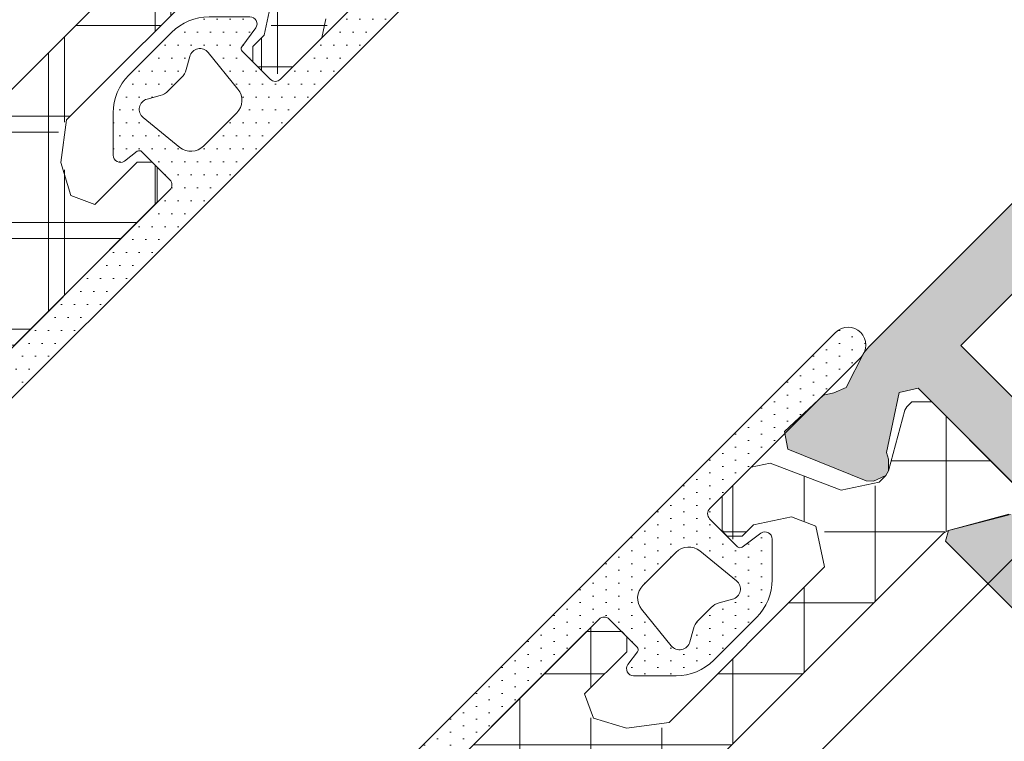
# Model space of a CAD drawing. Header units: metres. Extents: x -115250 to 1551995, y -140807 to 374743.
# Tile 109 of 205: x 114502 to 114530, y 78845 to 78866. Entities that reach past the tile are written whole.
import ezdxf

# ---------------------------------------------------------------- set-up
doc = ezdxf.new("R2010")
doc.units = ezdxf.units.M
doc.header["$LTSCALE"] = 100
doc.linetypes.add('0103aDVOJČERCHOVANÁ', pattern=[6.199999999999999, 3, -1, 0.1, -1, 0.1, -1])
doc.linetypes.add('{ Wide Dash }', pattern=[12, 4, -2, 4, -2])
for name, color, linetype, lineweight in [('010-pomocna', 30, 'Continuous', 15), ('910-tenka', 4, 'Continuous', 15), ('MB-kreskowanie', 251, 'Continuous', 9), ('MB-profile', 7, 'Continuous', 9), ('MB-uszczelki_tworzywa', 251, 'Continuous', 9)]:
    doc.layers.add(name, color=color, linetype=linetype, lineweight=lineweight)

# ---------------------------------------------------------------- blocks, each defined once
blk = doc.blocks.new('K518730X')
at = {"layer": 'MB-kreskowanie'}
h = blk.add_hatch(dxfattribs=at)
h.set_pattern_fill('_U', color=256, scale=3, angle=314.9999999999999, style=0, double=1, pattern_type=0)
h.set_pattern_definition([(314.9999999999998, (-165.7994101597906, -281.3625498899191), (2.121320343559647, 2.121320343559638), []), (44.99999999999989, (-165.7994101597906, -281.3625498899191), (-2.121320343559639, 2.121320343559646), [])])
edge = h.paths.add_edge_path()
edge.add_arc((-48.5000000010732, 22.51713855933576), 0.9999999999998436, -1.3017142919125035e-11, 74.59590631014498, ccw=False)
edge.add_line((-47.50000000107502, 22.51713855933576), (-47.50000000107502, 16.32592252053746))
edge.add_arc((-48.20000000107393, 16.32592252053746), 0.6999999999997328, -114.00000000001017, -1.1596057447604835e-11, ccw=False)
edge.add_line((-48.48471565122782, 15.68644070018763), (-49.15673664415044, 15.98564372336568))
edge.add_arc((-48.7500000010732, 16.89918918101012), 1.000000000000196, -179.99999999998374, -113.99999999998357, ccw=False)
edge.add_line((-49.75000000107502, 16.89918918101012), (-49.75000000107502, 17.35218312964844))
edge.add_arc((-50.0500000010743, 17.35218312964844), 0.2999999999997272, -8.685458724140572e-11, 89.99999999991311)
edge.add_line((-50.0500000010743, 17.65218312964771), (-50.25000000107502, 17.65218312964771))
edge.add_arc((-50.2500000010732, 16.9521831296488), 0.7000000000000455, 90.00000000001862, 180.0000000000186)
edge.add_line((-50.95000000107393, 16.9521831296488), (-50.95000000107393, 15.79519627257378))
edge.add_arc((-50.45000000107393, 15.79519627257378), 0.5000000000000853, -179.9999999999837, -113.9999999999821)
edge.add_line((-50.65336832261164, 15.33842354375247), (-48.69326335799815, 14.46572858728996))
edge.add_arc((-49.10000000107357, 13.55218312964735), 1.000000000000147, 1.4722445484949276e-11, 66.0000000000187, ccw=False)
edge.add_line((-48.10000000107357, 13.55218312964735), (-48.10000000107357, 13.36319783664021))
edge.add_line((-48.10000000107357, 13.36319783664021), (-48.00951881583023, 13.18563508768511))
edge.add_arc((-48.18771669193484, 13.0948302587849), 0.200000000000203, -92.99786447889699, 27.002163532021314, ccw=False)
edge.add_line((-48.19817643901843, 12.89510396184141), (-48.27443124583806, 12.89909745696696))
edge.add_line((-48.27443124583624, 12.89909745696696), (-49.02320508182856, 11.60218312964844))
edge.add_arc((-48.85000000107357, 11.50218312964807), 0.2000000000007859, 150.0000000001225, 179.9999999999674)
edge.add_line((-49.0500000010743, 11.50218312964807), (-49.0500000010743, 11.30218312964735))
edge.add_arc((-48.65000000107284, 11.30218312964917), 0.4000000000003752, -179.9999999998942, -89.99999999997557)
edge.add_line((-48.65000000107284, 10.90218312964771), (-45.2500000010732, 10.90218312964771))
edge.add_arc((-45.2500000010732, 11.30218312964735), 0.3999999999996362, -90.00000000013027, -1.272221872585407e-14)
edge.add_line((-44.85000000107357, 11.30218312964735), (-44.85000000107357, 11.50218312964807))
edge.add_arc((-45.0500000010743, 11.50218312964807), 0.1999999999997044, 8.140947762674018e-11, 29.99999999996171)
edge.add_line((-44.87679492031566, 11.60218312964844), (-45.09675390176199, 11.98316326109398))
edge.add_line((-45.09675390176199, 11.98316326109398), (-45.77712995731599, 13.09799457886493))
edge.add_arc((-45.60641163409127, 13.2021831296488), 0.1999999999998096, -195.71540673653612, -148.60448916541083, ccw=False)
edge.add_arc((-45.5000000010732, 13.28160599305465), 0.3000000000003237, -179.99999999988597, -175.17170110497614, ccw=False)
edge.add_line((-45.8000000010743, 13.28160599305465), (-45.8000000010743, 25.15218312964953))
edge.add_arc((-46.20000000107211, 25.15218312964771), 0.4000000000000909, 3.255615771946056e-11, 104.5569322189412)
edge.add_line((-46.30053675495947, 25.5393424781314), (-47.54946324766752, 25.21502378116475))
edge.add_arc((-47.65000000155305, 25.60218312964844), 0.3999999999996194, -180.00000000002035, -75.44306778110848, ccw=False)
edge.add_line((-48.05000000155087, 25.60218312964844), (-48.05000000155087, 26.7021831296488))
edge.add_arc((-47.65000000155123, 26.7021831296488), 0.3999999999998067, -284.55693221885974, -179.99999999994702, ccw=False)
edge.add_line((-47.54946324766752, 27.08934247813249), (-46.30053675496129, 26.76502378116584))
edge.add_arc((-46.20000000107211, 27.15218312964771), 0.4000000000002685, -104.5569322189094, -1.272221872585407e-14)
edge.add_line((-45.8000000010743, 27.15218312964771), (-45.8000000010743, 39.02276026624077))
edge.add_arc((-45.5000000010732, 39.02276026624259), 0.300000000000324, 171.8469353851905, 179.9999999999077, ccw=False)
edge.add_arc((-45.60000004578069, 39.09999999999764), 0.1999999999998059, -211.3955108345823, -170.01027639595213, ccw=False)
edge.add_line((-45.77071836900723, 39.20418855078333), (-45.23246475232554, 40.08614490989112))
edge.add_line((-45.23246475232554, 40.0861449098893), (-44.87679492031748, 40.70218312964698))
edge.add_arc((-45.0500000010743, 40.80218312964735), 0.1999999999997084, -29.99999999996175, -8.143492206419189e-11)
edge.add_line((-44.85000000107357, 40.80218312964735), (-44.85000000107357, 41.00218312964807))
edge.add_arc((-45.2500000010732, 41.00218312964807), 0.3999999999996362, -1.272221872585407e-14, 84.0111267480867)
edge.add_line((-45.20826587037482, 41.39999999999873), (-48.69173413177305, 41.39999999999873))
edge.add_arc((-48.65000000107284, 41.00218312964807), 0.4000000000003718, 95.98887325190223, 179.9999999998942)
edge.add_line((-49.0500000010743, 41.00218312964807), (-49.0500000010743, 40.80218312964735))
edge.add_arc((-48.85000000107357, 40.80218312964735), 0.2000000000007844, -179.9999999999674, -150.0000000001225)
edge.add_line((-49.02320508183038, 40.7021831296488), (-48.2730196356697, 39.40282382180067))
edge.add_line((-48.2730196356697, 39.40282382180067), (-48.19176485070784, 39.40707916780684))
edge.add_arc((-48.18130510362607, 39.20735287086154), 0.2000000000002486, -27.002163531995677, 92.99786447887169, ccw=False)
edge.add_line((-48.00310722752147, 39.11654804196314), (-48.10000000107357, 38.92640301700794))
edge.add_line((-48.10000000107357, 38.92640301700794), (-48.10000000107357, 38.75218312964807))
edge.add_arc((-49.10000000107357, 38.75218312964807), 1.000000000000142, -66.00000000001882, -1.460875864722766e-11, ccw=False)
edge.add_line((-48.69326335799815, 37.83863767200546), (-50.65336832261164, 36.96594271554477))
edge.add_arc((-50.45000000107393, 36.50916998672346), 0.5000000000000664, 113.9999999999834, 180.0000000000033)
edge.add_line((-50.95000000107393, 36.50916998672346), (-50.95000000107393, 35.35218312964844))
edge.add_arc((-50.25000000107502, 35.35218312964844), 0.6999999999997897, 179.9999999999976, 270.0000000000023)
edge.add_line((-50.25000000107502, 34.65218312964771), (-50.0500000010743, 34.65218312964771))
edge.add_arc((-50.0500000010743, 34.95218312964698), 0.2999999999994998, -89.9999999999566, 4.342093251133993e-11)
edge.add_line((-49.75000000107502, 34.9521831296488), (-49.75000000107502, 35.40517707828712))
edge.add_arc((-48.7500000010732, 35.40517707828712), 1.000000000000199, 113.99999999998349, 179.9999999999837, ccw=False)
edge.add_line((-49.15673664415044, 36.31872253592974), (-48.48471565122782, 36.61792555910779))
edge.add_arc((-48.20000000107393, 35.97844373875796), 0.6999999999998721, -6.87805368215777e-12, 113.99999999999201, ccw=False)
edge.add_line((-47.50000000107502, 35.97844373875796), (-47.50000000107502, 29.78722769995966))
edge.add_arc((-48.5000000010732, 29.78722769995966), 0.9999999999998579, -74.59590631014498, 1.3017142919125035e-11, ccw=False)
edge.add_arc((-47.65000000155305, 26.7021831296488), 2.19999999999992, 105.4040936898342, 130.8322170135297)
edge.add_arc((-49.35000000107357, 28.66941468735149), 0.4000000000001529, -179.99999999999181, -49.16778298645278, ccw=False)
edge.add_line((-49.75000000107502, 28.66941468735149), (-49.75000000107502, 30.35218312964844))
edge.add_arc((-50.0500000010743, 30.35218312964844), 0.2999999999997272, -8.685458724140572e-11, 89.99999999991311)
edge.add_line((-50.0500000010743, 30.65218312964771), (-50.25000000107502, 30.65218312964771))
edge.add_arc((-50.2500000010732, 29.9521831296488), 0.7000000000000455, 90.00000000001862, 180)
edge.add_line((-50.95000000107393, 29.9521831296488), (-50.95000000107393, 22.35218312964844))
edge.add_arc((-50.25000000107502, 22.35218312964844), 0.6999999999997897, 179.9999999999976, 270.0000000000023)
edge.add_line((-50.25000000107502, 21.65218312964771), (-50.0500000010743, 21.65218312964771))
edge.add_arc((-50.0500000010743, 21.95218312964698), 0.2999999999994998, -89.9999999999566, 4.342093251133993e-11)
edge.add_line((-49.75000000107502, 21.9521831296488), (-49.75000000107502, 23.63495157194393))
edge.add_arc((-49.35000000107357, 23.63495157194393), 0.4000000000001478, 49.16778298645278, 179.9999999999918, ccw=False)
edge.add_arc((-47.65000000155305, 25.60218312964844), 2.199999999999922, -130.8322170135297, -105.4040936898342)
at = {"layer": 'MB-uszczelki_tworzywa'}
for points in [[(-45.80000000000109, 27.14999999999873), (-45.80000000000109, 39.02057713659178)], [(-50.65336832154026, 36.96375958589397), (-50.95000000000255, 36.50698685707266), (-50.95000000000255, 35.34999999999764), (-50.25000000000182, 34.64999999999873), (-50.05000000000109, 34.64999999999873), (-49.75000000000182, 34.949999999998), (-49.75000000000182, 35.40299394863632), (-49.15673664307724, 36.31653940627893)], [(-47.50000000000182, 35.97626060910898), (-47.50000000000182, 29.78504457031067), (-48.23437500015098, 28.82096814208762), (-49.08846153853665, 28.36458054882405), (-49.75000000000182, 28.66723155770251), (-49.75000000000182, 30.34999999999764), (-50.05000000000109, 30.64999999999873), (-50.25000000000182, 30.64999999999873), (-50.95000000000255, 29.949999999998), (-50.95000000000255, 22.34999999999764)]]:
    blk.add_lwpolyline(points, dxfattribs=at)
blk = doc.blocks.new('120883')
at = {"layer": 'MB-kreskowanie'}
h = blk.add_hatch(dxfattribs=at)
h.set_pattern_fill('DOTS', color=256, scale=0.23, angle=-584.9999999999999, style=0)
h.set_pattern_definition([(225, (-1.818989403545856e-12, 1.2732925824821e-11), (-0.387273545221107, 0.1290911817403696), [0, -0.365125])])
edge = h.paths.add_edge_path()
edge.add_line((-0.000806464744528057, -14.71664100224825), (-0.000806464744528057, -8.798993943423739))
edge.add_arc((-0.2008064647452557, -8.798993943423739), 0.2000000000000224, 6.60853702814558e-12, 90.00000000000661)
edge.add_line((-0.2008064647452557, -8.59899394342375), (-1.316082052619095, -8.59899394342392))
edge.add_arc((-1.316082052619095, -8.698993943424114), 0.1000000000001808, 90.00000000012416, 170.000000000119)
edge.add_line((-1.414562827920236, -8.681629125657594), (-1.511911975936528, -9.233723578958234))
edge.add_arc((-1.70887352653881, -9.19899394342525), 0.1999999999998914, 225.0000000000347, 350.000000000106, ccw=False)
edge.add_line((-1.850294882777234, -9.340415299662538), (-2.6606596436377, -8.530050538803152))
edge.add_arc((-1.59999947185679, -7.469390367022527), 1.500000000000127, 179.9999999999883, 225.0000000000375, ccw=False)
edge.add_line((-3.09999947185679, -7.469390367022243), (-3.09999947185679, -5.763863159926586))
edge.add_arc((-1.59999947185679, -5.763863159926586), 1.5, 134.9999999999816, 180, ccw=False)
edge.add_line((-2.660659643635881, -4.703202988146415), (-1.815029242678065, -3.85757258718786))
edge.add_arc((-1.673607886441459, -3.998993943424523), 0.1999999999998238, 9.999999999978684, 135.0000000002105, ccw=False)
edge.add_line((-1.476646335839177, -3.964264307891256), (-1.414562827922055, -4.316357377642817))
edge.add_arc((-1.316082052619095, -4.298992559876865), 0.09999999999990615, 189.99999999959, 269.999999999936)
edge.add_line((-1.316082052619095, -4.398992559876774), (-0.2000000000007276, -4.398993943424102))
edge.add_arc((-0.2000000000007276, -4.198993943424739), 0.1999999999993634, 269.9999999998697, 359.9999999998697)
edge.add_line((-1.818989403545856e-12, -4.198993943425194), (-1.818989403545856e-12, 4.19899394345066))
edge.add_arc((-0.2000000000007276, 4.19899394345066), 0.1999999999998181, 360, 450)
edge.add_line((-0.2000000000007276, 4.398993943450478), (-1.316082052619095, 4.398992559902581))
edge.add_arc((-1.316082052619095, 4.298992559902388), 0.1000000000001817, 90.00000000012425, 170.0000000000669)
edge.add_line((-1.414562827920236, 4.316357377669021), (-1.476646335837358, 3.964264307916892))
edge.add_arc((-1.673607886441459, 3.998993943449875), 0.1999999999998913, 225.0000000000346, 350.0000000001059, ccw=False)
edge.add_line((-1.815029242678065, 3.857572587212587), (-2.660659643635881, 4.703202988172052))
edge.add_arc((-1.59999947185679, 5.763863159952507), 1.499999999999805, 180.000000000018, 225.0000000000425, ccw=False)
edge.add_line((-3.09999947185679, 5.763863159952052), (-3.09999947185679, 7.469390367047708))
edge.add_arc((-1.59999947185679, 7.469390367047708), 1.5, 134.9999999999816, 180, ccw=False)
edge.add_line((-2.660659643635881, 8.53005053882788), (-1.850294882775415, 9.340415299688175))
edge.add_arc((-1.70887352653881, 9.198993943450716), 0.2000000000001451, 10.000000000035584, 134.9999999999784, ccw=False)
edge.add_line((-1.511911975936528, 9.233723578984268), (-1.414562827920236, 8.681629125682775))
edge.add_arc((-1.316082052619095, 8.69899394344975), 0.09999999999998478, 190.0000000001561, 269.9999999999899)
edge.add_line((-1.316082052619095, 8.598993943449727), (-0.2008064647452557, 8.598993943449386))
edge.add_arc((-0.2008064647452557, 8.798993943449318), 0.1999999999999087, 269.9999999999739, 359.999999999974)
edge.add_line((-0.000806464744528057, 8.798993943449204), (-0.000806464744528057, 14.71664100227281))
edge.add_arc((0.499596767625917, 14.71664100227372), 0.5004032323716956, 0, 180.0000000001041, ccw=False)
edge.add_line((0.999999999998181, 14.71664100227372), (0.999999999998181, -14.71664100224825))
edge.add_arc((0.499596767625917, -14.71664100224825), 0.5004032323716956, 180, 360, ccw=False)
edge = h.paths.add_edge_path(flags=16)
edge.add_arc((-1.999999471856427, -5.498993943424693), 0.2999999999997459, 83.99999999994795, 209.9999999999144)
edge.add_line((-2.25980709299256, -5.648993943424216), (-2.066986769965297, -5.982968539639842))
edge.add_arc((-2.499999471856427, -6.232968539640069), 0.4999999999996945, 1.3062617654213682e-10, 30.00000000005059, ccw=False)
edge.add_line((-1.999999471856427, -6.232968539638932), (-1.999999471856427, -6.764279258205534))
edge.add_arc((-2.499999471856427, -6.764279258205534), 0.5, 330.00000000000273, 360, ccw=False)
edge.add_line((-2.066986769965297, -7.014279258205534), (-2.25980709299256, -7.348253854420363))
edge.add_arc((-1.999999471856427, -7.498253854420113), 0.2999999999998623, 150.0000000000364, 276.0000000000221)
edge.add_line((-1.968640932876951, -7.796610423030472), (-0.647730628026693, -7.657777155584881))
edge.add_arc((-0.6999948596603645, -7.160516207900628), 0.5000000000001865, 276.0000000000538, 360.0000994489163)
edge.add_line((-0.1999948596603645, -7.160515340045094), (-0.1999971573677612, -5.836730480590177))
edge.add_arc((-0.6999971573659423, -5.836731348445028), 0.5000000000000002, 9.944884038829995e-05, 84.00000000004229)
edge.add_line((-0.6477329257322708, -5.339470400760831), (-1.968640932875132, -5.200637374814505))
edge = h.paths.add_edge_path(flags=16)
edge.add_arc((-0.6999948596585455, 7.160516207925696), 0.5000000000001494, 359.9999005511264, 444.0000000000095)
edge.add_line((-0.647730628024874, 7.657777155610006), (-1.968640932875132, 7.796610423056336))
edge.add_arc((-1.999999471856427, 7.498253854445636), 0.3000000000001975, 84.00000000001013, 210.0000000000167)
edge.add_line((-2.25980709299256, 7.348253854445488), (-2.066986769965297, 7.014279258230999))
edge.add_arc((-2.499999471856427, 6.764279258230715), 0.4999999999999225, 3.342393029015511e-11, 30.000000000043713, ccw=False)
edge.add_line((-1.999999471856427, 6.764279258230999), (-1.999999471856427, 6.232968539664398))
edge.add_arc((-2.499999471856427, 6.232968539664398), 0.5, 330.00000000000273, 360, ccw=False)
edge.add_line((-2.066986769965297, 5.982968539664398), (-2.25980709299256, 5.648993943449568))
edge.add_arc((-1.999999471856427, 5.498993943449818), 0.2999999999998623, 150.0000000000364, 276.0000000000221)
edge.add_line((-1.968640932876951, 5.200637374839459), (-0.6477329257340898, 5.339470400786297))
edge.add_arc((-0.6999971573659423, 5.836731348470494), 0.5000000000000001, 275.9999999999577, 359.9999005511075)
edge.add_line((-0.1999971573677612, 5.836730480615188), (-0.1999948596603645, 7.16051534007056))
at = {"layer": 'MB-uszczelki_tworzywa'}
for points in [[(-0.2000000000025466, -4.500000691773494), (-1.316082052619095, -4.499999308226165, -0.3639702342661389), (-1.414562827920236, -4.417364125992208), (-1.476646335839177, -3.964264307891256, 0.6068148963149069), (-1.815029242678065, -3.85757258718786), (-2.660659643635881, -4.7032029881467, 0.1989123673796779), (-3.09999947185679, -5.763863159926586), (-3.09999947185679, -7.469390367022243, 0.1989123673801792), (-2.660659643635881, -8.530050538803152), (-1.850294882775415, -9.340415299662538, 0.606814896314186), (-1.511911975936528, -9.233723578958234), (-1.414562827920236, -8.582635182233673, -0.3639702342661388), (-1.316082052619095, -8.5), (-0.2008064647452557, -8.49999999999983, -0.4165776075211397), (-0.0008129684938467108, -8.701612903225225), (-0.0008064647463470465, -14.71664100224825, 0.9999999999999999), (0.999999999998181, -14.71664100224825), (0.999999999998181, 14.71664100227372, 0.9999999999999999), (-0.0008064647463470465, 14.71664100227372), (-0.0008129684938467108, 8.701612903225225, -0.4165776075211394), (-0.2008064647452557, 8.49999999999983), (-1.316082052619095, 8.5, -0.3639702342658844), (-1.414562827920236, 8.58263518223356), (-1.511911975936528, 9.2337235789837, 0.6068148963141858), (-1.850294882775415, 9.340415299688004), (-2.660659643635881, 8.530050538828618, 0.1989123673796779), (-3.09999947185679, 7.469390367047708), (-3.09999947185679, 5.763863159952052, 0.1989123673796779), (-2.660659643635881, 4.703202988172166), (-1.815029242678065, 3.857572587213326, 0.6068148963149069), (-1.476646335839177, 3.964264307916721), (-1.414562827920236, 4.417364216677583, -0.3639702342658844), (-1.316082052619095, 4.499999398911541), (-0.2000000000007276, 4.500000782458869, -0.4142135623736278), (0, 4.30000078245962), (-1.818989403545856e-12, -4.198993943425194, -0.3241823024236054)], [(-1.999999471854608, 6.767031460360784, 0.1316524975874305), (-2.066986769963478, 7.017031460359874), (-2.259807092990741, 7.351006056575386, -0.6128007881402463), (-1.968640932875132, 7.799362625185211), (-0.6477329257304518, 7.660529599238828, -0.3838635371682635), (-0.1999971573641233, 7.163269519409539), (-0.1999948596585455, 5.839484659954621, -0.383864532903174), (-0.647730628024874, 5.342222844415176), (-1.968640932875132, 5.203389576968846, -0.6128007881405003), (-2.259807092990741, 5.65174614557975), (-2.066986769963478, 5.985720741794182, 0.1316524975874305), (-1.999999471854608, 6.235720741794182)], [(-1.999999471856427, -6.232968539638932, 0.1316524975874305), (-2.066986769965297, -5.982968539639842), (-2.25980709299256, -5.64899394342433, -0.6128007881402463), (-1.968640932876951, -5.200637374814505), (-0.6477329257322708, -5.339470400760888, -0.3838635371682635), (-0.1999971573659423, -5.836730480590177), (-0.1999948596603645, -7.160515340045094, -0.383864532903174), (-0.647730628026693, -7.65777715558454), (-1.968640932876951, -7.79661042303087, -0.6128007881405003), (-2.25980709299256, -7.348253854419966), (-2.066986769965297, -7.014279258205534, 0.1316524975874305), (-1.999999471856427, -6.764279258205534)]]:
    blk.add_lwpolyline(points, format="xyb", close=True, dxfattribs=at)
blk = doc.blocks.new('K718730X')
at = {"layer": 'MB-kreskowanie'}
h = blk.add_hatch(dxfattribs=at)
h.set_pattern_fill('_U', color=256, scale=3, angle=494.9999999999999, style=0, double=1, pattern_type=0)
h.set_pattern_definition([(134.9999999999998, (165.7994101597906, 358.3625498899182), (-2.121320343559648, -2.121320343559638), []), (224.9999999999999, (165.7994101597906, 358.3625498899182), (2.121320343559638, -2.121320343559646), [])])
edge = h.paths.add_edge_path()
edge.add_arc((48.5000000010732, 54.48286144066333), 0.9999999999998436, 179.999999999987, 254.59590631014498, ccw=False)
edge.add_line((47.50000000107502, 54.48286144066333), (47.50000000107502, 60.67407747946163))
edge.add_arc((48.20000000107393, 60.67407747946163), 0.6999999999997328, 65.99999999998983, 179.9999999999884, ccw=False)
edge.add_line((48.48471565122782, 61.31355929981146), (49.15673664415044, 61.01435627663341))
edge.add_arc((48.7500000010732, 60.10081081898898), 1.000000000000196, 1.63140612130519e-11, 66.00000000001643, ccw=False)
edge.add_line((49.75000000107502, 60.10081081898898), (49.75000000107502, 59.64781687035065))
edge.add_arc((50.0500000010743, 59.64781687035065), 0.2999999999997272, 179.9999999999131, 269.9999999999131)
edge.add_line((50.0500000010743, 59.34781687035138), (50.25000000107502, 59.34781687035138))
edge.add_arc((50.2500000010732, 60.04781687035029), 0.7000000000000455, 270.0000000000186, 360.0000000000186)
edge.add_line((50.95000000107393, 60.04781687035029), (50.95000000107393, 61.20480372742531))
edge.add_arc((50.45000000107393, 61.20480372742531), 0.5000000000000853, 1.628443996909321e-11, 66.0000000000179)
edge.add_line((50.65336832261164, 61.66157645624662), (48.69326335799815, 62.53427141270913))
edge.add_arc((49.10000000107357, 63.44781687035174), 1.000000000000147, 180.0000000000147, 246.00000000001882, ccw=False)
edge.add_line((48.10000000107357, 63.44781687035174), (48.10000000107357, 63.63680216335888))
edge.add_line((48.10000000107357, 63.63680216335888), (48.00951881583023, 63.81436491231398))
edge.add_arc((48.18771669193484, 63.90516974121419), 0.200000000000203, 87.00213552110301, 207.0021635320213, ccw=False)
edge.add_line((48.19817643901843, 64.10489603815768), (48.27443124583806, 64.10090254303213))
edge.add_line((48.27443124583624, 64.10090254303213), (49.02320508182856, 65.39781687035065))
edge.add_arc((48.85000000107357, 65.49781687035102), 0.2000000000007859, 330.0000000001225, 359.9999999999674)
edge.add_line((49.0500000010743, 65.49781687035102), (49.0500000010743, 65.69781687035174))
edge.add_arc((48.65000000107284, 65.69781687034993), 0.4000000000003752, 1.058488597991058e-10, 90.00000000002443)
edge.add_line((48.65000000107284, 66.09781687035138), (45.2500000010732, 66.09781687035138))
edge.add_arc((45.2500000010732, 65.69781687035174), 0.3999999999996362, 89.99999999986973, 180)
edge.add_line((44.85000000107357, 65.69781687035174), (44.85000000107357, 65.49781687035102))
edge.add_arc((45.0500000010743, 65.49781687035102), 0.1999999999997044, 180.0000000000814, 209.9999999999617)
edge.add_line((44.87679492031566, 65.39781687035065), (45.09675390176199, 65.01683673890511))
edge.add_line((45.09675390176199, 65.01683673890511), (45.77712995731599, 63.90200542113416))
edge.add_arc((45.60641163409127, 63.79781687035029), 0.1999999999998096, -15.715406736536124, 31.395510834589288, ccw=False)
edge.add_arc((45.5000000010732, 63.71839400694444), 0.3000000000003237, 1.1402789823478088e-10, 4.82829889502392, ccw=False)
edge.add_line((45.8000000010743, 63.71839400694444), (45.8000000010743, 51.84781687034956))
edge.add_arc((46.20000000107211, 51.84781687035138), 0.4000000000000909, 180.0000000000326, 284.5569322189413)
edge.add_line((46.30053675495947, 51.46065752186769), (47.54946324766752, 51.78497621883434))
edge.add_arc((47.65000000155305, 51.39781687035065), 0.3999999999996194, -2.029310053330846e-11, 104.55693221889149, ccw=False)
edge.add_line((48.05000000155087, 51.39781687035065), (48.05000000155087, 50.29781687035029))
edge.add_arc((47.65000000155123, 50.29781687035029), 0.3999999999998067, -104.55693221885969, 5.292122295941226e-11, ccw=False)
edge.add_line((47.54946324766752, 49.9106575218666), (46.30053675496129, 50.23497621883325))
edge.add_arc((46.20000000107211, 49.84781687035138), 0.4000000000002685, 75.44306778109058, 180)
edge.add_line((45.8000000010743, 49.84781687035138), (45.8000000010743, 37.97723973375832))
edge.add_arc((45.5000000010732, 37.97723973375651), 0.300000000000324, 351.8469353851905, 359.99999999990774, ccw=False)
edge.add_arc((45.60000004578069, 37.90000000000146), 0.1999999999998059, -31.39551083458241, 9.989723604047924, ccw=False)
edge.add_line((45.77071836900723, 37.79581144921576), (45.23246475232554, 36.91385509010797))
edge.add_line((45.23246475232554, 36.91385509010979), (44.87679492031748, 36.29781687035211))
edge.add_arc((45.0500000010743, 36.19781687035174), 0.1999999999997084, 150.0000000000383, 179.9999999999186)
edge.add_line((44.85000000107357, 36.19781687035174), (44.85000000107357, 35.99781687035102))
edge.add_arc((45.2500000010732, 35.99781687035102), 0.3999999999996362, 180, 264.0111267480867)
edge.add_line((45.20826587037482, 35.60000000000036), (48.69173413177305, 35.60000000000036))
edge.add_arc((48.65000000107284, 35.99781687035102), 0.4000000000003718, 275.9888732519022, 359.9999999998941)
edge.add_line((49.0500000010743, 35.99781687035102), (49.0500000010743, 36.19781687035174))
edge.add_arc((48.85000000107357, 36.19781687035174), 0.2000000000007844, 3.256887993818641e-11, 29.99999999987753)
edge.add_line((49.02320508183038, 36.29781687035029), (48.2730196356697, 37.59717617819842))
edge.add_line((48.2730196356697, 37.59717617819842), (48.19176485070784, 37.59292083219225))
edge.add_arc((48.18130510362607, 37.79264712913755), 0.2000000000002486, 152.9978364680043, 272.99786447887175, ccw=False)
edge.add_line((48.00310722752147, 37.88345195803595), (48.10000000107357, 38.07359698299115))
edge.add_line((48.10000000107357, 38.07359698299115), (48.10000000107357, 38.24781687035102))
edge.add_arc((49.10000000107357, 38.24781687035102), 1.000000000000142, 113.99999999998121, 179.9999999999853, ccw=False)
edge.add_line((48.69326335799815, 39.16136232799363), (50.65336832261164, 40.03405728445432))
edge.add_arc((50.45000000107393, 40.49083001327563), 0.5000000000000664, 293.9999999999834, 360.0000000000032)
edge.add_line((50.95000000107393, 40.49083001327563), (50.95000000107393, 41.64781687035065))
edge.add_arc((50.25000000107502, 41.64781687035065), 0.6999999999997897, 359.9999999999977, 450.0000000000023)
edge.add_line((50.25000000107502, 42.34781687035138), (50.0500000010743, 42.34781687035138))
edge.add_arc((50.0500000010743, 42.04781687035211), 0.2999999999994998, 90.00000000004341, 180.0000000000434)
edge.add_line((49.75000000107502, 42.04781687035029), (49.75000000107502, 41.59482292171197))
edge.add_arc((48.7500000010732, 41.59482292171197), 1.000000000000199, 293.9999999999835, 359.99999999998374, ccw=False)
edge.add_line((49.15673664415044, 40.68127746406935), (48.48471565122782, 40.3820744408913))
edge.add_arc((48.20000000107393, 41.02155626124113), 0.6999999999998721, 179.999999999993, 293.999999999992, ccw=False)
edge.add_line((47.50000000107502, 41.02155626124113), (47.50000000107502, 47.21277230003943))
edge.add_arc((48.5000000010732, 47.21277230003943), 0.9999999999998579, 105.40409368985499, 180.000000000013, ccw=False)
edge.add_arc((47.65000000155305, 50.29781687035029), 2.19999999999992, 285.4040936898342, 310.8322170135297)
edge.add_arc((49.35000000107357, 48.3305853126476), 0.4000000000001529, 8.185452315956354e-12, 130.8322170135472, ccw=False)
edge.add_line((49.75000000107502, 48.3305853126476), (49.75000000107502, 46.64781687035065))
edge.add_arc((50.0500000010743, 46.64781687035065), 0.2999999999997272, 179.9999999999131, 269.9999999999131)
edge.add_line((50.0500000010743, 46.34781687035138), (50.25000000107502, 46.34781687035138))
edge.add_arc((50.2500000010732, 47.04781687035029), 0.7000000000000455, 270.0000000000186, 360)
edge.add_line((50.95000000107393, 47.04781687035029), (50.95000000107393, 54.64781687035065))
edge.add_arc((50.25000000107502, 54.64781687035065), 0.6999999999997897, 359.9999999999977, 450.0000000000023)
edge.add_line((50.25000000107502, 55.34781687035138), (50.0500000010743, 55.34781687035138))
edge.add_arc((50.0500000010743, 55.04781687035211), 0.2999999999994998, 90.00000000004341, 180.0000000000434)
edge.add_line((49.75000000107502, 55.04781687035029), (49.75000000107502, 53.36504842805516))
edge.add_arc((49.35000000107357, 53.36504842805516), 0.4000000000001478, 229.1677829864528, 359.99999999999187, ccw=False)
edge.add_arc((47.65000000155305, 51.39781687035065), 2.199999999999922, 49.16778298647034, 74.5959063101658)
at = {"layer": 'MB-uszczelki_tworzywa'}
for points in [[(45.80000000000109, 49.85000000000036), (45.80000000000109, 37.97942286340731)], [(50.65336832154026, 40.03624041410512), (50.95000000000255, 40.49301314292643), (50.95000000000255, 41.65000000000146), (50.25000000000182, 42.35000000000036), (50.05000000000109, 42.35000000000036), (49.75000000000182, 42.05000000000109), (49.75000000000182, 41.59700605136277), (49.15673664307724, 40.68346059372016)], [(47.50000000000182, 41.02373939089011), (47.50000000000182, 47.21495542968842), (48.23437500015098, 48.17903185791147), (49.08846153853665, 48.63541945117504), (49.75000000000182, 48.33276844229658), (49.75000000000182, 46.65000000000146), (50.05000000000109, 46.35000000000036), (50.25000000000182, 46.35000000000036), (50.95000000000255, 47.05000000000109), (50.95000000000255, 54.65000000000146)]]:
    blk.add_lwpolyline(points, dxfattribs=at)
blk = doc.blocks.new('K718744X')
at = {"layer": 'MB-kreskowanie'}
h = blk.add_hatch(dxfattribs=at)
h.set_pattern_fill('_U', color=256, scale=2, angle=315, style=0, double=1, pattern_type=0)
h.set_pattern_definition([(315, (132.2340057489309, 168.8436976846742), (1.414213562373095, 1.414213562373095), []), (44.99999999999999, (132.2340057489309, 168.8436976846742), (-1.414213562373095, 1.414213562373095), [])])
edge = h.paths.add_edge_path()
edge.add_line((-0.7500000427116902, -26.14999999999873), (-0.5500000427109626, -26.14999999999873))
edge.add_arc((-0.5500000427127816, -25.84999999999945), 0.3000000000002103, 270.0000000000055, 359.9999999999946)
edge.add_line((-0.2500000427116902, -25.84999999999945), (-0.2500000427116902, -24.16723155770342))
edge.add_arc((0.149999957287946, -24.16723155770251), 0.4000000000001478, 409.16778298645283, 539.9999999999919, ccw=False)
edge.add_arc((1.849999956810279, -22.199999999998), 2.199999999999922, 589.1677829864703, 614.5959063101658)
edge.add_arc((0.9999999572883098, -25.28504457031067), 0.9999999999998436, 359.999999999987, 434.595906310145, ccw=False)
edge.add_line((1.99999995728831, -25.28504457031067), (1.99999995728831, -31.47626060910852))
edge.add_arc((1.299999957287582, -31.47626060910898), 0.6999999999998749, 246.0000000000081, 360.000000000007, ccw=False)
edge.add_line((1.015284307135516, -32.11574242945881), (0.3432633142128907, -31.8165394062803))
edge.add_arc((0.7499999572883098, -30.90299394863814), 1.000000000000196, 540.0000000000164, 606.0000000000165, ccw=False)
edge.add_line((-0.2500000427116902, -30.90299394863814), (-0.2500000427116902, -30.44999999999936))
edge.add_arc((-0.5500000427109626, -30.44999999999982), 0.2999999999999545, 360.0000000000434, 450.0000000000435)
edge.add_line((-0.5500000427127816, -30.14999999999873), (-0.7500000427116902, -30.14999999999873))
edge.add_arc((-0.7500000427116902, -30.84999999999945), 0.6999999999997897, 449.9999999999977, 540.0000000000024)
edge.add_line((-1.450000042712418, -30.84999999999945), (-1.450000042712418, -32.00698685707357))
edge.add_arc((-0.9500000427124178, -32.00698685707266), 0.5000000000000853, 540.0000000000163, 606.0000000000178)
edge.add_line((-1.153368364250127, -32.46375958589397), (0.8067366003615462, -33.33645454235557))
edge.add_arc((0.399999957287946, -34.24999999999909), 1.000000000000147, 360.00000000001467, 426.00000000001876, ccw=False)
edge.add_line((1.399999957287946, -34.24999999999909), (1.399999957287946, -34.42640293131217))
edge.add_line((1.399999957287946, -34.42640293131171), (1.496892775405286, -34.61654804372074))
edge.add_arc((1.318694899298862, -34.7073528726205), 0.1999999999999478, 267.00213552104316, 387.00216353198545, ccw=False)
edge.add_line((1.308235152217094, -34.90707916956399), (1.225756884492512, -34.90275974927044))
edge.add_line((1.225756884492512, -34.90275974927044), (0.4767948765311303, -36.19999999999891))
edge.add_arc((0.649999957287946, -36.29999999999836), 0.2000000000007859, 510.0000000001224, 539.9999999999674)
edge.add_line((0.4499999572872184, -36.29999999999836), (0.4499999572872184, -36.49999999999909))
edge.add_arc((0.8499999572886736, -36.49999999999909), 0.3999999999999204, 540.0000000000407, 629.9999999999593)
edge.add_line((0.8499999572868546, -36.89999999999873), (4.24999995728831, -36.89999999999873))
edge.add_arc((4.24999995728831, -36.49999999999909), 0.3999999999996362, 629.9999999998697, 720)
edge.add_line((4.649999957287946, -36.49999999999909), (4.649999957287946, -36.29999999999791))
edge.add_arc((4.449999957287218, -36.29999999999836), 0.1999999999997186, 360.0000000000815, 389.9999999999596)
edge.add_line((4.623205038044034, -36.199999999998), (4.2908836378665, -35.62440245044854))
edge.add_line((4.290883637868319, -35.62440245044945), (3.729281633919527, -34.70418855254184))
edge.add_arc((3.899999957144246, -34.6000000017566), 0.1999999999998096, 529.725364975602, 571.3955108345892, ccw=False)
edge.add_arc((3.99999995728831, -34.52057713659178), 0.3000000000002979, 540.0000000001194, 548.385449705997, ccw=False)
edge.add_line((3.699999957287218, -34.5205771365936), (3.699999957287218, -22.64999999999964))
edge.add_arc((3.299999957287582, -22.64999999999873), 0.4000000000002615, 360, 464.5569322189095)
edge.add_line((3.199463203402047, -22.26284065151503), (1.950536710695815, -22.58715934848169))
edge.add_arc((1.849999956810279, -22.199999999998), 0.4000000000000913, 180.0000000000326, 284.55693221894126, ccw=False)
edge.add_line((1.449999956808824, -22.199999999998), (1.449999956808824, -21.09999999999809))
edge.add_arc((1.849999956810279, -21.09999999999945), 0.4000000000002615, 435.4430677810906, 540, ccw=False)
edge.add_line((1.950536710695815, -20.71284065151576), (3.199463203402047, -21.03715934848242))
edge.add_arc((3.299999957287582, -20.64999999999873), 0.3999999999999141, 615.4430677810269, 719.9999999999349)
edge.add_line((3.699999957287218, -20.64999999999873), (3.699999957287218, -8.779422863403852))
edge.add_arc((3.99999995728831, -8.77942286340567), 0.2999999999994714, 531.4294830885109, 539.9999999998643, ccw=False)
edge.add_arc((3.900314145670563, -8.699999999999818), 0.199999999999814, 508.60448916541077, 549.9957145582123, ccw=False)
edge.add_line((3.729595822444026, -8.595811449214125), (4.285377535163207, -7.685134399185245))
edge.add_line((4.285377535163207, -7.68513439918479), (4.623205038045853, -7.09999999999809))
edge.add_arc((4.449999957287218, -6.999999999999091), 0.1999999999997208, 330.0000000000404, 359.9999999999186)
edge.add_line((4.649999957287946, -6.999999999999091), (4.649999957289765, -6.799999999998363))
edge.add_arc((4.24999995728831, -6.799999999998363), 0.3999999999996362, 360, 450.0000000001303)
edge.add_line((4.24999995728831, -6.399999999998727), (0.8499999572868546, -6.399999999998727))
edge.add_arc((0.8499999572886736, -6.799999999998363), 0.3999999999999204, 450.0000000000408, 539.9999999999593)
edge.add_line((0.4499999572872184, -6.799999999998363), (0.4499999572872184, -6.999999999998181))
edge.add_arc((0.649999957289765, -6.999999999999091), 0.2000000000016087, 539.9999999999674, 569.9999999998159)
edge.add_line((0.4767948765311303, -7.099999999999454), (1.225766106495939, -8.397256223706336))
edge.add_line((1.225766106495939, -8.397256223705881), (1.308549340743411, -8.392920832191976))
edge.add_arc((1.319009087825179, -8.592647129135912), 0.2000000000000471, 332.9978364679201, 452.9978644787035, ccw=False)
edge.add_line((1.497206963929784, -8.68345195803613), (1.399999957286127, -8.87421364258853))
edge.add_line((1.399999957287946, -8.874213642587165), (1.399999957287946, -9.049999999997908))
edge.add_arc((0.399999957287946, -9.049999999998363), 1.000000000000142, 293.99999999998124, 359.99999999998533, ccw=False)
edge.add_line((0.8067366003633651, -9.963545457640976), (-1.153368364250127, -10.83624041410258))
edge.add_arc((-0.9500000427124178, -11.29301314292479), 0.5000000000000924, 473.9999999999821, 539.9999999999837)
edge.add_line((-1.450000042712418, -11.29301314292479), (-1.450000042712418, -12.44999999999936))
edge.add_arc((-0.7500000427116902, -12.44999999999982), 0.7000000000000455, 539.9999999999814, 629.9999999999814)
edge.add_line((-0.7500000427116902, -13.14999999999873), (-0.5500000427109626, -13.14999999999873))
edge.add_arc((-0.5500000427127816, -12.84999999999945), 0.3000000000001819, 270, 360)
edge.add_line((-0.2500000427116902, -12.84999999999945), (-0.2500000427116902, -12.39700605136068))
edge.add_arc((0.7499999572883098, -12.39700605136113), 1.000000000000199, 473.99999999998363, 539.9999999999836, ccw=False)
edge.add_line((0.3432633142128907, -11.48346059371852), (1.015284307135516, -11.18425757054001))
edge.add_arc((1.299999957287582, -11.82373939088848), 0.6999999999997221, 360.0000000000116, 474.00000000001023, ccw=False)
edge.add_line((1.99999995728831, -11.82373939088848), (1.99999995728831, -18.01495542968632))
edge.add_arc((0.9999999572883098, -18.01495542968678), 1.000000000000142, 285.40409368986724, 360.00000000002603, ccw=False)
edge.add_arc((1.849999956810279, -21.09999999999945), 2.19999999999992, 465.4040936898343, 490.8322170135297)
edge.add_arc((0.149999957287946, -19.13276844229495), 0.4000000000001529, 180.0000000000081, 310.83221701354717, ccw=False)
edge.add_line((-0.2500000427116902, -19.13276844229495), (-0.2500000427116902, -17.44999999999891))
edge.add_arc((-0.5500000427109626, -17.44999999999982), 0.2999999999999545, 360.0000000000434, 450.0000000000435)
edge.add_line((-0.5500000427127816, -17.14999999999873), (-0.7500000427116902, -17.14999999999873))
edge.add_arc((-0.7500000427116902, -17.84999999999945), 0.6999999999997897, 449.9999999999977, 540.0000000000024)
edge.add_line((-1.450000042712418, -17.84999999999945), (-1.450000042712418, -25.44999999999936))
edge.add_arc((-0.7500000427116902, -25.44999999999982), 0.7000000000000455, 539.9999999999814, 629.9999999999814)
at = {"layer": 'MB-profile'}
h = blk.add_hatch(color=256, dxfattribs=at)
h.paths.add_polyline_path([(55.00000000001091, -72.49999999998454), (55.00000000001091, -68.9019237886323), (53.50000000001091, -68.49999999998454), (53.00000000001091, -68.49999999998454), (53.00000000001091, -70.49999999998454), (50.00000000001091, -70.49999999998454), (50.00000000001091, -61.69999999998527), (49.80000000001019, -61.49999999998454), (50.00000000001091, -61.29999999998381), (50.00000000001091, -52.50000000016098), (53.00000000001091, -52.50000000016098), (53.00000000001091, -54.50000000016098), (53.50000000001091, -54.50000000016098), (55.00000000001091, -54.09807621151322), (55.00000000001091, -50.90000000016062), (50.00000000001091, -50.90000000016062), (50.00000000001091, -36.64643185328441), (49.97553407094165, -36.49194124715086), (49.64843161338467, -35.48509450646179), (49.78875763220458, -35.12976612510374), (49.94357999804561, -34.87761331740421), (49.99603374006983, -33.37715251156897), (49.57900793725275, -33.09051552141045), (47.3931678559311, -34.01825253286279), (47.24307999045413, -34.15820121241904), (47.10000000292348, -34.5205771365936), (47.14019238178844, -34.67057713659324), (47.37296039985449, -34.89792566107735), (47.5511584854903, -34.98873048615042), (48.49285348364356, -36.43893305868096), (48.20404641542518, -36.90000000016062), (44.10641158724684, -36.90000000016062), (43.80641158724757, -36.60000000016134), (43.80641158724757, -36.37907420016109), (43.85033418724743, -36.22279130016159), (44.75980762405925, -34.67057713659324), (44.60641163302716, -34.40000000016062), (43.18525676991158, -34.40000000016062), (42.33166513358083, -34.87905727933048), (41.38932778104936, -36.42312585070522), (40.46969454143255, -36.90000000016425), (7.100000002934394, -36.90000000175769), (6.900000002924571, -36.70000000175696), (6.900000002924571, -34.6000000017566), (6.700000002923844, -34.40000000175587), (3.899999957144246, -34.40000000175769), (3.740192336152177, -34.67057713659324), (4.700000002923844, -36.29722998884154), (4.700000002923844, -36.6000000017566), (4.400000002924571, -36.90000000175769), (4.24999995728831, -36.89999999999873), (0.8499999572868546, -36.89999999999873), (0.3023651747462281, -36.90000000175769), (0.01355810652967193, -36.43893306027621), (0.9552531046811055, -34.98873048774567), (1.133451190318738, -34.89792566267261), (1.359807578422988, -34.67057713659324), (1.399999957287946, -34.5205771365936), (1.263331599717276, -34.1582012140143), (1.113243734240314, -34.01825253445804), (-1.072596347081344, -33.09051552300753), (-1.489622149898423, -33.37715251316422), (-1.437168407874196, -34.87761331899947), (-1.282346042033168, -35.129766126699), (-1.142020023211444, -35.48509450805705), (-1.479242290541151, -36.52309080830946), (-1.499999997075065, -36.73836357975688), (-1.499999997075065, -49.30000000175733), (-1.299999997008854, -49.50000000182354), (-1.499999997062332, -49.70000000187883), (-1.499999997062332, -62.0999999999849), (-2.199999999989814, -62.0999999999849), (-2.699999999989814, -62.5999999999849), (-2.699999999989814, -62.99999999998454), (-2.199999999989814, -63.49999999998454), (4.500000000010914, -63.49999999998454), (5.000000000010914, -63.99999999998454), (5.000000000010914, -70.19999999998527), (4.500000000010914, -70.69999999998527), (-10.59999999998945, -70.69999999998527), (-10.59999999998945, -67.99999999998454), (-12.29999999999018, -67.99999999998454), (-13.29999999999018, -68.99999999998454), (-11.79999999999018, -68.99999999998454), (-11.79999999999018, -71.29999999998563), (-18.79999999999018, -71.29999999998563), (-18.79999999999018, -68.99999999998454), (-17.29999999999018, -68.99999999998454), (-18.29999999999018, -67.99999999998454), (-19.99999999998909, -67.99999999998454), (-19.99999999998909, -71.99999999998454), (-19.49999999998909, -72.49999999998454)])
h.paths.add_polyline_path([(48.40000000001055, -61.80000000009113), (46.90000000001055, -61.80000000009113), (46.90000000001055, -62.70000000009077), (47.40000000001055, -63.20000000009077), (47.90000000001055, -63.20000000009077), (48.40000000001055, -63.70000000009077), (48.40000000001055, -70.20000000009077), (47.90000000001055, -70.70000000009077), (7.200000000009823, -70.70000000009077), (6.700000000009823, -70.20000000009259), (6.700000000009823, -62.80000000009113), (5.700000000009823, -61.80000000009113), (0.3000000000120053, -61.80000000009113), (0.3000000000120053, -53.50000000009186), (0.5000000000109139, -53.50000000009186), (0.5000000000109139, -45.50000000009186), (0.3000000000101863, -45.50000000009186), (0.3000000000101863, -38.60000000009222), (48.40000000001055, -38.60000000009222)], flags=16)
at = {"layer": 'MB-profile', "lineweight": 0}
for points in [[(-1.499999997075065, -49.30000000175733), (-1.499999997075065, -36.73836357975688), (-1.479242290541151, -36.52309080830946), (-1.142020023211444, -35.48509450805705), (-1.282346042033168, -35.129766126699), (-1.437168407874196, -34.87761331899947), (-1.489622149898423, -33.37715251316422), (-1.072596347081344, -33.09051552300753), (1.113243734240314, -34.01825253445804), (1.263331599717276, -34.1582012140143), (1.399999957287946, -34.5205771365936), (1.359807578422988, -34.67057713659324), (1.133451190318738, -34.89792566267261), (0.9552531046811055, -34.98873048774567), (0.01355810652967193, -36.43893306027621), (0.3023651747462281, -36.90000000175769), (4.400000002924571, -36.90000000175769)], [(4.656077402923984, -36.22279130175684), (3.740192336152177, -34.67057713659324), (3.899999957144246, -34.40000000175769), (6.700000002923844, -34.40000000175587)]]:
    blk.add_lwpolyline(points, dxfattribs=at)
blk.add_lwpolyline([(0.5000000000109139, -45.50000000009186), (0.5000000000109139, -53.50000000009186), (0.3000000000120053, -53.50000000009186), (0.3000000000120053, -61.80000000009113), (5.700000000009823, -61.80000000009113), (6.700000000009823, -62.80000000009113), (6.700000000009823, -70.20000000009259), (7.200000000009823, -70.70000000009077), (47.90000000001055, -70.70000000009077), (48.40000000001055, -70.20000000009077), (48.40000000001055, -63.70000000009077), (47.90000000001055, -63.20000000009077), (47.40000000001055, -63.20000000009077), (46.90000000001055, -62.70000000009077), (46.90000000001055, -61.80000000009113), (48.40000000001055, -61.80000000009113), (48.40000000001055, -38.60000000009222), (0.3000000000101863, -38.60000000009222), (0.3000000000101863, -45.50000000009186)], close=True, dxfattribs=at)
at = {"layer": 'MB-uszczelki_tworzywa'}
for points in [[(-1.450000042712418, -17.84999999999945), (-1.450000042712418, -25.449999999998), (-0.7500000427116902, -26.14999999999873), (-0.5500000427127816, -26.14999999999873), (-0.2500000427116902, -25.84999999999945), (-0.2500000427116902, -24.16723155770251), (0.4115384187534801, -23.86458054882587), (1.265624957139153, -24.32096814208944), (1.99999995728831, -25.28504457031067), (1.99999995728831, -31.47626060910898), (1.015284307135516, -32.11574242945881), (0.3432633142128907, -31.81653940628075), (-0.2500000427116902, -30.90299394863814), (-0.2500000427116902, -30.449999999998), (-0.5500000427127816, -30.14999999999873), (-0.7500000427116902, -30.14999999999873), (-1.450000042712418, -30.84999999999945), (-1.450000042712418, -32.00698685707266), (-1.153368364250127, -32.46375958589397), (0.8067366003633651, -33.33645454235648), (1.399999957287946, -34.24999999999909), (1.399999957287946, -34.5205771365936), (1.359807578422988, -34.67057713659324), (0.4767948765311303, -36.199999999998), (0.4499999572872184, -36.29999999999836), (0.4499999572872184, -36.49999999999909), (0.8499999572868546, -36.89999999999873), (4.24999995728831, -36.89999999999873)], [(4.623205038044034, -36.199999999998), (3.740192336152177, -34.67057713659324), (3.699999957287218, -34.5205771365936), (3.699999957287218, -22.64999999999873)]]:
    blk.add_lwpolyline(points, dxfattribs=at)

msp = doc.modelspace()

# ---------------------------------------------------------------- linework, layer by layer
msp.add_line((114555.6513677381, 78875.99859114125), (114502.6065679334, 78822.96612043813))
at = {"layer": '010-pomocna', "color": 0, "linetype": '{ Wide Dash }', "flags": 128}
for points in [[(116926.6947612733, 73944.27515027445), (116926.6947612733, 74409.31818544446, 0.4142161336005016), (111276.4844238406, 80059.47892152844), (109626.6749858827, 80059.47892152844)], [(116826.6947612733, 73944.27515027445), (116826.6947612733, 74409.31818544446, 0.4142161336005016), (111276.4853017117, 79959.47892153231), (109626.6749858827, 79959.47892152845)]]:
    msp.add_lwpolyline(points, format="xyb", dxfattribs=at)
at = {"layer": '910-tenka', "color": 0, "linetype": '0103aDVOJČERCHOVANÁ', "flags": 128}
msp.add_lwpolyline([(117006.2224123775, 74490.31751234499, 0.4103753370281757), (111284.828516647, 80139.54091076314), (109626.6749858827, 80139.47892152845)], format="xyb", dxfattribs=at)

# ---------------------------------------------------------------- block references
at = {"xscale": -1}
for name, p, rotation in [('K518730X', (114448.6922669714, 78875.23258985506), 314.9999999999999), ('K718730X', (114503.1394891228, 78929.67981200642), 134.9999999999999), ('K718744X', (114501.0181660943, 78829.27064639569), 134.9999999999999), ('120883', (114515.3017257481, 78845.60481573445), 314.9999999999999)]:
    msp.add_blockref(name, p, dxfattribs=dict(at, rotation=rotation))
at = {"rotation": 315}
msp.add_blockref('120883', (114503.2101998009, 78857.69634168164), dxfattribs=at)

doc.saveas('drawing.dxf')
